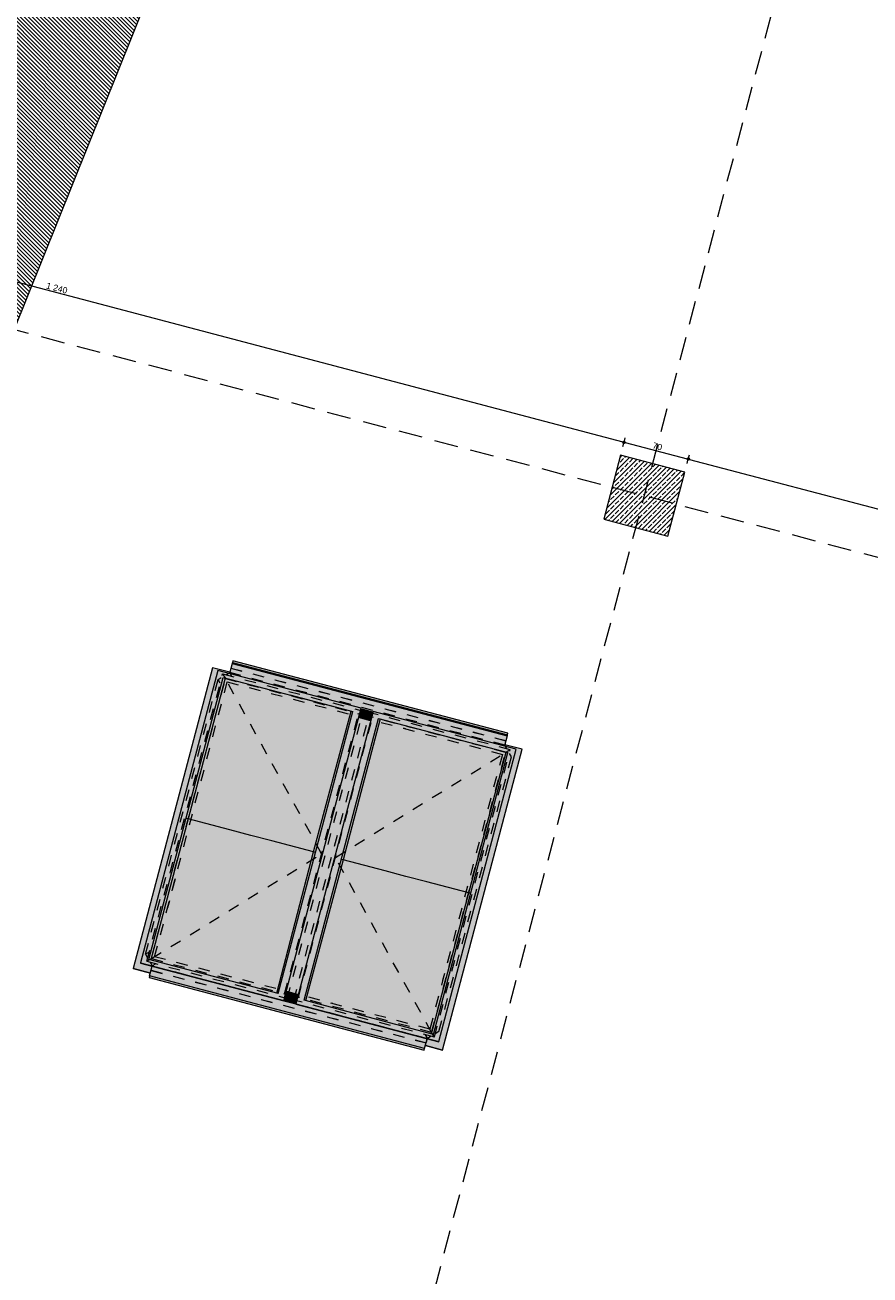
# Model space of a CAD drawing. Header units: millimetres. Extents: x -176817 to 18864955, y -12996033 to 201123.
# Tile 67 of 256: x 39932 to 48841, y 70148 to 83338. Entities that reach past the tile are written whole.
import ezdxf
from ezdxf.enums import TextEntityAlignment as Align

# ---------------------------------------------------------------- set-up
doc = ezdxf.new("R2010")
doc.units = ezdxf.units.MM
doc.header["$MEASUREMENT"] = 0
doc.linetypes.add('Przerywana', pattern=[240, 120, -120])
doc.linetypes.add('Przerywana długa', pattern=[390, 250, -140])
for name, color, linetype in [('213-A Wymiarowanie wewnętrzne', 7, 'Continuous'), ('232-A Klapy oddymiające', 7, 'Continuous'), ('232-A Klapy oddymiające podkład', 7, 'Continuous'), ('410-K Osie', 7, 'Continuous'), ('440-K Słupy', 7, 'Continuous'), ('842-G Opisy PW PZT', 7, 'Continuous')]:
    doc.layers.add(name, color=color, linetype=linetype)
doc.styles.add('STYL_AUTOMATYCZNY_4', font='arial.ttf')
doc.styles.add('STYL_AUTOMATYCZNY_8', font='ARIALN.TTF')
doc.dimstyles.new('STYL_AUTOMATYCZNY__3', dxfattribs={"dimtxt": 64.999998, "dimasz": 47.5, "dimexe": 0.18, "dimexo": 0.0625, "dimgap": 0, "dimtad": 1, "dimdec": 1, "dimlfac": 0.1, "dimzin": 0, "dimdsep": 46, "dimtxsty": 'STYL_AUTOMATYCZNY_4', "dimblk": 'ARROWHEAD_11', "dimblk1": 'ARROWHEAD_11', "dimblk2": 'ARROWHEAD_11', "dimcen": 0.09, "dimclrd": 30, "dimclre": 30, "dimclrt": 30, "dimazin": 0, "dimtfac": 1, "dimtdec": 4, "dimtmove": 0, "dimatfit": 3, "dimfxl": 0, "dimtolj": 1, "dimtzin": 0, "dimarcsym": 0})

# ---------------------------------------------------------------- blocks, each defined once
blk = doc.blocks.new('Słup_105_2', base_point=(46462, 78371))
at = {"layer": '440-K Słupy', "linetype": 'Continuous', "lineweight": 0, "true_color": 0x000000}
h = blk.add_hatch(dxfattribs=at)
h.set_pattern_fill('Beton_zbrojony_0002', color=18, style=0, pattern_type=2)
h.set_pattern_definition([(45, (0, 0), (-49.497475, 49.497475), []), (45, (-24.75, 24.75), (-49.497475, 49.497475), [52.5, -17.5])])
h.paths.add_polyline_path([(46034, 78122), (46711, 77943), (46889, 78620), (46213, 78799)])
at = {"layer": '440-K Słupy', "color": 7, "linetype": 'Continuous', "lineweight": 0, "flags": 128}
blk.add_lwpolyline([(46034, 78122), (46711, 77943), (46889, 78620), (46213, 78799)], close=True, dxfattribs=at)
blk = doc.blocks.new('Klapa mcr_PROLIGHT_DVP[270]_2', base_point=(43123, 74538))
at = {"layer": '232-A Klapy oddymiające', "linetype": 'Continuous', "lineweight": 0, "true_color": 0xffffff}
for points in [[(41957, 76496), (41911, 76556), (41073, 73382), (41392, 74354), (41590, 75107)], [(41151, 73442), (42023, 76453), (41965, 76527)], [(42090, 76500), (42092, 76508), (41911, 76556)], [(42090, 76500), (41911, 76556), (41957, 76496), (41965, 76527), (42088, 76495)], [(42023, 76453), (43388, 76093), (41965, 76527)], [(43388, 76093), (43475, 76129), (41965, 76527)], [(45016, 75836), (42117, 76601), (42088, 76495), (42551, 76373)], [(42117, 76601), (45019, 75846), (42119, 76611)], [(45016, 75836), (45019, 75846), (42117, 76601)], [(42119, 76611), (45023, 75864), (42124, 76629)], [(42119, 76611), (45019, 75846), (45023, 75864)], [(41238, 73478), (42023, 76453), (41151, 73442)], [(41651, 74960), (42044, 76447), (42042, 76448), (41912, 76031), (41631, 74965)], [(41651, 74960), (42092, 74844), (42054, 76445), (42044, 76447)], [(41912, 76031), (42042, 76448), (42023, 76453)], [(42723, 76268), (43388, 76093), (42023, 76453), (42023, 76453), (42044, 76447), (42054, 76445), (42713, 76271)], [(43388, 76093), (43388, 76093), (42035, 76450), (42074, 76440)], [(42092, 74844), (42702, 76274), (42054, 76445)], [(42313, 74786), (42707, 76272), (42702, 76274), (42092, 74844)], [(42313, 74786), (42534, 74728), (42713, 76271), (42707, 76272)], [(42534, 74728), (42975, 74611), (42723, 76268), (42713, 76271)], [(43602, 76095), (44988, 75730), (45016, 75836), (42551, 76373), (43475, 76129), (43473, 76123), (43600, 76089)], [(43371, 76097), (43354, 76102), (42723, 76268), (42975, 74611)], [(42661, 73043), (43475, 76129), (42603, 73118)], [(43475, 76129), (43388, 76093), (42603, 73118)], [(43589, 76047), (43597, 76077), (43470, 76110), (43461, 76078)], [(43470, 76110), (43597, 76077), (43600, 76088), (43473, 76122)], [(43600, 76088), (43600, 76089), (43473, 76123), (43473, 76122)], [(43660, 76021), (43602, 76095), (42788, 73010)], [(42875, 73046), (43660, 76021), (42788, 73010)], [(43363, 75192), (43576, 75996), (43449, 76030), (42896, 73936)], [(43117, 75067), (43388, 76093), (43371, 76097), (42975, 74611)], [(43288, 74528), (43676, 76017), (43674, 76017), (43566, 75667), (43267, 74533)], [(43729, 74412), (43686, 76014), (43676, 76017), (43288, 74528)], [(43576, 76000), (43577, 76001), (43450, 76035), (43449, 76033)], [(43576, 75996), (43576, 76000), (43449, 76033), (43449, 76030)], [(43450, 76035), (43577, 76002), (43580, 76014), (43496, 76037), (43453, 76048)], [(43577, 76001), (43577, 76002), (43450, 76035), (43450, 76035)], [(43453, 76048), (43580, 76015), (43589, 76047), (43461, 76078)], [(43453, 76048), (43580, 76015), (43580, 76015), (43453, 76048)], [(43580, 76015), (43580, 76015), (43453, 76048), (43453, 76048)], [(43496, 76037), (43580, 76014), (43580, 76015)], [(43674, 76017), (43660, 76021), (43566, 75667)], [(43660, 76021), (45024, 75661), (43602, 76095)], [(45111, 75697), (43602, 76095), (45024, 75661)], [(45024, 75661), (43660, 76021), (45024, 75661)], [(44356, 75837), (45012, 75664), (44973, 75674), (43660, 76021), (43660, 76021), (43676, 76017), (43686, 76014), (44345, 75840)], [(44335, 75843), (43686, 76014), (43729, 74412)], [(43949, 74354), (44340, 75842), (44335, 75843), (43729, 74412)], [(44170, 74296), (44345, 75840), (44340, 75842), (43949, 74354)], [(44170, 74296), (44611, 74179), (44356, 75837), (44345, 75840)], [(44356, 75837), (44611, 74179), (45004, 75666), (44973, 75674)], [(45173, 75695), (44992, 75743), (44988, 75730), (45111, 75697), (45103, 75666)], [(44297, 72612), (45111, 75697), (44239, 72686)], [(45111, 75697), (45024, 75661), (44239, 72686)], [(44260, 72617), (44335, 72521), (45173, 75695), (44854, 74723), (44736, 74276), (44296, 72608)], [(44611, 74179), (44753, 74635), (45024, 75661), (45004, 75666)], [(45173, 75695), (45103, 75666), (44887, 74847), (44854, 74723)], [(43363, 75192), (42896, 73936), (42685, 73135), (42812, 73102)], [(42995, 74605), (43117, 75067), (42975, 74611)], [(41238, 73478), (41259, 73472), (41651, 74960), (41510, 74507)], [(41907, 73301), (41651, 74960), (41259, 73472)], [(41510, 74507), (41651, 74960), (41631, 74965)], [(41917, 73299), (42092, 74844), (41651, 74960), (41907, 73301)], [(41922, 73297), (42313, 74786), (42092, 74844), (41917, 73299)], [(41928, 73296), (42534, 74728), (42313, 74786), (41922, 73297)], [(42576, 73125), (42534, 74728), (41928, 73296)], [(42586, 73122), (42975, 74611), (42534, 74728), (42576, 73125)], [(42588, 73122), (42696, 73471), (42995, 74605), (42975, 74611), (42586, 73122)], [(42891, 73042), (43288, 74528), (43145, 74072), (42875, 73046)], [(43539, 72871), (43288, 74528), (42891, 73042)], [(43288, 74528), (43267, 74533), (43145, 74072)], [(43549, 72868), (43729, 74412), (43288, 74528), (43539, 72871)], [(44632, 74173), (44753, 74635), (44611, 74179)], [(43555, 72866), (43949, 74354), (43729, 74412), (43549, 72868)], [(41073, 73382), (41186, 73429), (41150, 73438), (41151, 73442), (41308, 74036), (41392, 74354)], [(43560, 72865), (44170, 74296), (43949, 74354), (43555, 72866)], [(43560, 72865), (44208, 72694), (44170, 74296)], [(44208, 72694), (44219, 72691), (44611, 74179), (44170, 74296)], [(44351, 73111), (44632, 74173), (44611, 74179), (44219, 72691), (44220, 72691)], [(42661, 73043), (41238, 73478), (41151, 73442)], [(42661, 73043), (42603, 73118), (41238, 73478)], [(42696, 73471), (42588, 73122), (42603, 73118)], [(41254, 73334), (41273, 73406), (41186, 73429), (41073, 73382)], [(41254, 73334), (41254, 73334), (41073, 73382), (41073, 73382)], [(41150, 73438), (42660, 73040), (41151, 73442)], [(42660, 73040), (42661, 73043), (41151, 73442)], [(43927, 72596), (41615, 73315), (41273, 73406), (41246, 73303)], [(41241, 73285), (44141, 72520), (41242, 73285)], [(41242, 73285), (44141, 72520), (41246, 73303)], [(41242, 73285), (44141, 72520), (44141, 72520)], [(44146, 72538), (41246, 73303), (44141, 72520)], [(44146, 72538), (44173, 72640), (42787, 73006), (42787, 73007), (42660, 73041), (42660, 73040), (41615, 73315), (43927, 72596)], [(42791, 73023), (42799, 73053), (42673, 73089), (42664, 73057)], [(42799, 73053), (42807, 73085), (42680, 73119), (42673, 73089)], [(42757, 73098), (42681, 73119), (42680, 73119)], [(42807, 73085), (42811, 73099), (42684, 73132), (42681, 73119), (42757, 73098)], [(42684, 73133), (42811, 73100), (42812, 73102), (42685, 73135)], [(42811, 73100), (42811, 73100), (42684, 73133), (42684, 73133)], [(42684, 73133), (42811, 73100), (42811, 73100), (42684, 73133)], [(42811, 73099), (42811, 73100), (42684, 73133), (42684, 73133)], [(42811, 73099), (42811, 73099), (42684, 73133), (42684, 73132)], [(44239, 72686), (44351, 73111), (44220, 72691)], [(42787, 73008), (42791, 73021), (42674, 73052), (42663, 73053), (42660, 73042)], [(42787, 73008), (42660, 73042), (42660, 73041), (42787, 73007)], [(42674, 73052), (42664, 73055), (42663, 73053)], [(42791, 73022), (42791, 73023), (42664, 73057), (42664, 73056)], [(42791, 73022), (42664, 73056), (42664, 73055), (42791, 73021)], [(42787, 73006), (44296, 72608), (42788, 73010)], [(42788, 73010), (44297, 72612), (42875, 73046)], [(44296, 72608), (44297, 72612), (42788, 73010)], [(42875, 73046), (44297, 72612), (44239, 72686)], [(44154, 72569), (44335, 72521), (44156, 72577)], [(44335, 72521), (44154, 72569), (44154, 72569), (44335, 72521)], [(44335, 72521), (44260, 72617), (44173, 72640), (44156, 72577)]]:
    blk.add_hatch(color=7, dxfattribs=at).paths.add_polyline_path(points)
at = {"layer": '232-A Klapy oddymiające', "color": 7, "linetype": 'Continuous', "lineweight": 0}
for p, q in [((41911, 76556), (41073, 73382)), ((41965, 76527), (41151, 73442)), ((42092, 76508), (41911, 76556)), ((43475, 76129), (41965, 76527)), ((42117, 76601), (42088, 76495)), ((42119, 76611), (42117, 76601)), ((42117, 76601), (45016, 75836)), ((42124, 76629), (42119, 76611)), ((42119, 76611), (45019, 75846)), ((45023, 75864), (42124, 76629)), ((41238, 73478), (42023, 76453)), ((42044, 76447), (41651, 74960)), ((42023, 76453), (42044, 76447)), ((42023, 76453), (43388, 76093)), ((42723, 76268), (43388, 76093)), ((42661, 73043), (43475, 76129)), ((43597, 76077), (43470, 76110)), ((43600, 76088), (43473, 76122)), ((42603, 73118), (43388, 76093)), ((43602, 76095), (42788, 73010)), ((42875, 73046), (43660, 76021)), ((42975, 74611), (43371, 76097)), ((43676, 76017), (43288, 74528)), ((43449, 76033), (43576, 76000)), ((43576, 75996), (43449, 76030)), ((43577, 76002), (43450, 76035)), ((43580, 76015), (43453, 76048)), ((45111, 75697), (43602, 76095)), ((43660, 76021), (43676, 76017)), ((43660, 76021), (45024, 75661)), ((45016, 75836), (45019, 75846)), ((45019, 75846), (45023, 75864)), ((44356, 75837), (45024, 75661)), ((45016, 75836), (44988, 75730)), ((45173, 75695), (44992, 75743)), ((44239, 72686), (45024, 75661)), ((44297, 72612), (45111, 75697)), ((44335, 72521), (45173, 75695)), ((44611, 74179), (45004, 75666)), ((41651, 74960), (41259, 73472)), ((41651, 74960), (41631, 74965)), ((42092, 74844), (41651, 74960)), ((42313, 74786), (42092, 74844)), ((42534, 74728), (42313, 74786)), ((42975, 74611), (42534, 74728)), ((42586, 73122), (42975, 74611)), ((43288, 74528), (42891, 73042)), ((42995, 74605), (42975, 74611)), ((43288, 74528), (43267, 74533)), ((43729, 74412), (43288, 74528)), ((43949, 74354), (43729, 74412)), ((44170, 74296), (43949, 74354)), ((44611, 74179), (44170, 74296)), ((44219, 72691), (44611, 74179)), ((44632, 74173), (44611, 74179)), ((42603, 73118), (41238, 73478)), ((41254, 73334), (41073, 73382)), ((41073, 73382), (41254, 73334)), ((41073, 73382), (41073, 73382)), ((41151, 73442), (41150, 73438)), ((41150, 73438), (42660, 73040)), ((41151, 73442), (42661, 73043)), ((41246, 73303), (41273, 73406)), ((41242, 73285), (41241, 73285)), ((41241, 73285), (44141, 72520)), ((41246, 73303), (41242, 73285)), ((41242, 73285), (44141, 72520)), ((44146, 72538), (41246, 73303)), ((42807, 73085), (42680, 73119)), ((42811, 73099), (42684, 73133)), ((42684, 73133), (42811, 73100)), ((42811, 73099), (42684, 73132)), ((42812, 73102), (42685, 73135)), ((42660, 73040), (42661, 73043)), ((42660, 73042), (42787, 73008)), ((42664, 73057), (42791, 73023)), ((42788, 73010), (42787, 73006)), ((42787, 73006), (44296, 72608)), ((42788, 73010), (44297, 72612)), ((44239, 72686), (42875, 73046)), ((44146, 72538), (44173, 72640)), ((44335, 72521), (44154, 72569)), ((44154, 72569), (44335, 72521)), ((44296, 72608), (44297, 72612)), ((44141, 72520), (44146, 72538)), ((44141, 72520), (44141, 72520)), ((44335, 72521), (44335, 72521))]:
    blk.add_line(p, q, dxfattribs=at)
blk = doc.blocks.new('*D3030')
at = {"layer": '213-A Wymiarowanie wewnętrzne', "linetype": 'Continuous', "lineweight": 200}
for points in [[(34247, 82100), (34248, 82095), (34250, 82091), (34254, 82088), (34259, 82087), (34264, 82088), (34268, 82091), (34271, 82095), (34272, 82100), (34271, 82105), (34268, 82109), (34264, 82111), (34259, 82112), (34254, 82111), (34250, 82109), (34248, 82105)], [(46236, 78936), (46237, 78931), (46240, 78927), (46244, 78925), (46249, 78924), (46254, 78925), (46258, 78927), (46260, 78931), (46261, 78936), (46260, 78941), (46258, 78945), (46254, 78948), (46249, 78949), (46244, 78948), (46240, 78945), (46237, 78941)]]:
    blk.add_hatch(color=30, dxfattribs=at).paths.add_polyline_path(points)
at = {"layer": '213-A Wymiarowanie wewnętrzne', "color": 30, "linetype": 'Continuous', "lineweight": 0}
for p, q in [((34247, 82055), (34256, 82088)), ((34262, 82112), (34271, 82145)), ((34271, 82097), (46237, 78939)), ((46237, 78891), (46246, 78924)), ((46252, 78948), (46261, 78981))]:
    blk.add_line(p, q, dxfattribs=at)
for centre in [(34259, 82100), (46249, 78936)]:
    blk.add_circle(centre, 12.5, dxfattribs=at)
at = {"layer": '213-A Wymiarowanie wewnętrzne', "color": 30, "lineweight": 200, "insert": (40150, 80559), "char_height": 65, "attachment_point": 7, "rotation": 345.218, "style": 'STYL_AUTOMATYCZNY_4'}
blk.add_mtext('\\A1;{\\pql;\\fArial|b0|i0|c238|p0;\\W1.000000;1\xa0240}', dxfattribs=at)
blk = doc.blocks.new('ARROWHEAD_11')
at = {"color": 0, "linetype": 'Continuous', "lineweight": 0}
blk.add_line((0, 0), (-1, 0), dxfattribs=at)
at = {"color": 0, "linetype": 'Continuous', "lineweight": 0, "const_width": 0.25, "flags": 128}
blk.add_lwpolyline([(-0.125, 0, 1), (0.125, 0, 1)], format="xyb", close=True, dxfattribs=at)
blk = doc.blocks.new('*D3031')
at = {"layer": '213-A Wymiarowanie wewnętrzne', "linetype": 'Continuous', "lineweight": 200}
for points in [[(46236, 78936), (46237, 78931), (46240, 78927), (46244, 78925), (46249, 78924), (46254, 78925), (46258, 78927), (46260, 78931), (46261, 78936), (46260, 78941), (46258, 78945), (46254, 78948), (46249, 78949), (46244, 78948), (46240, 78945), (46237, 78941)], [(46913, 78757), (46914, 78753), (46917, 78749), (46921, 78746), (46926, 78745), (46930, 78746), (46935, 78749), (46937, 78753), (46938, 78757), (46937, 78762), (46935, 78766), (46930, 78769), (46926, 78770), (46921, 78769), (46917, 78766), (46914, 78762)]]:
    blk.add_hatch(color=30, dxfattribs=at).paths.add_polyline_path(points)
at = {"layer": '213-A Wymiarowanie wewnętrzne', "color": 30, "linetype": 'Continuous', "lineweight": 0}
for p, q in [((46261, 78933), (46914, 78761)), ((46929, 78770), (46938, 78803)), ((46914, 78712), (46922, 78745))]:
    blk.add_line(p, q, dxfattribs=at)
blk.add_circle((46926, 78757), 12.5, dxfattribs=at)
at = {"layer": '213-A Wymiarowanie wewnętrzne', "color": 30, "lineweight": 200, "insert": (46543, 78872), "char_height": 65, "attachment_point": 7, "rotation": 345.218, "style": 'STYL_AUTOMATYCZNY_4'}
blk.add_mtext('\\A1;{\\pql;\\fArial|b0|i0|c238|p0;\\W1.000000;70}', dxfattribs=at)
blk = doc.blocks.new('*D3032')
at = {"layer": '213-A Wymiarowanie wewnętrzne', "linetype": 'Continuous', "lineweight": 200}
for points in [[(46913, 78757), (46914, 78753), (46917, 78749), (46921, 78746), (46926, 78745), (46930, 78746), (46935, 78749), (46937, 78753), (46938, 78757), (46937, 78762), (46935, 78766), (46930, 78769), (46926, 78770), (46921, 78769), (46917, 78766), (46914, 78762)], [(61707, 74854), (61708, 74849), (61710, 74845), (61715, 74842), (61719, 74841), (61724, 74842), (61728, 74845), (61731, 74849), (61732, 74854), (61731, 74859), (61728, 74863), (61724, 74865), (61719, 74866), (61715, 74865), (61710, 74863), (61708, 74859)]]:
    blk.add_hatch(color=30, dxfattribs=at).paths.add_polyline_path(points)
at = {"layer": '213-A Wymiarowanie wewnętrzne', "color": 30, "linetype": 'Continuous', "lineweight": 0}
for p, q in [((46938, 78754), (61707, 74857)), ((61707, 74808), (61716, 74842)), ((61722, 74866), (61731, 74899))]:
    blk.add_line(p, q, dxfattribs=at)
blk.add_circle((61719, 74854), 12.5, dxfattribs=at)
at = {"layer": '213-A Wymiarowanie wewnętrzne', "color": 30, "lineweight": 200, "insert": (54218, 76847), "char_height": 65, "attachment_point": 7, "rotation": 345.218, "style": 'STYL_AUTOMATYCZNY_4'}
blk.add_mtext('\\A1;{\\pql;\\fArial|b0|i0|c238|p0;\\W1.000000;1\xa0530}', dxfattribs=at)
blk = doc.blocks.new('Standardowy znacznik osi[631]_2', base_point=(30552, 18078))
at = {"layer": '410-K Osie', "color": 5, "linetype": 'Przerywana długa', "lineweight": 0}
blk.add_line((31317, 20978), (52342, 100655), dxfattribs=at)
at = {"layer": '410-K Osie', "color": 7, "lineweight": 0, "style": 'STYL_AUTOMATYCZNY_8'}
for tag, p in [('AC_MarkerText_1_1', (53160, 103725)), ('AC_MarkerText_1_0', (30541, 18006))]:
    blk.add_attdef(tag, text='', height=100, rotation=345.218, dxfattribs=at).set_placement(p, align=Align.TOP_CENTER)
blk = doc.blocks.new('Standardowy znacznik osi[634]_2', base_point=(28528, 83103))
at = {"layer": '410-K Osie', "color": 5, "linetype": 'Przerywana długa', "lineweight": 0}
blk.add_line((31429, 82338), (265450, 20586), dxfattribs=at)
at = {"layer": '410-K Osie', "color": 7, "lineweight": 0, "style": 'STYL_AUTOMATYCZNY_8'}
for tag, p in [('AC_MarkerText_1_0', (28428, 83183)), ('AC_MarkerText_1_1', (268492, 19837))]:
    blk.add_attdef(tag, text='', height=100, rotation=345.218, dxfattribs=at).set_placement(p, align=Align.TOP_CENTER)

msp = doc.modelspace()

# ---------------------------------------------------------------- hatches: boundary and pattern name
at = {"layer": '842-G Opisy PW PZT', "linetype": 'Continuous', "lineweight": 0, "true_color": 0xe8e8e8}
h = msp.add_hatch(dxfattribs=at)
h.set_pattern_fill('Pasy_0002', color=254, style=0, pattern_type=2)
h.set_pattern_definition([(134.93251, (101839.315, 70594.414), (21.238177, 21.188201), [])])
h.paths.add_polyline_path([(20311.76, 31594.87), (37993.06, 98601.3), (172924.44, 62996.33), (42984.58, 88008.54)])

# ---------------------------------------------------------------- linework, layer by layer
at = {"layer": '232-A Klapy oddymiające podkład', "color": 7, "linetype": 'Przerywana', "lineweight": 0}
for p, q in [((42103.01, 76552.3), (42090.25, 76503.95)), ((42102.69, 76551.09), (45003.39, 75785.67)), ((42103.01, 76552.3), (45003.71, 75786.88)), ((41202.62, 73532.06), (41968.05, 76432.78)), ((41216.28, 73458.18), (42016.38, 76490.31)), ((41265.16, 73486.65), (42044.85, 76441.42)), ((41968.05, 76432.78), (42002.21, 76452.68)), ((41990.86, 76393.6), (41968.05, 76432.78)), ((42016.38, 76490.31), (43498.56, 76099.2)), ((42016.38, 76490.31), (42044.85, 76441.42)), ((42044.85, 76441.42), (43449.67, 76070.73)), ((42051.1, 76481.15), (42090.25, 76503.95)), ((44990.96, 75738.53), (42090.25, 76503.95)), ((42113.06, 76464.8), (42090.25, 76503.95)), ((42669.98, 73115.95), (43449.67, 76070.73)), ((42698.45, 73067.07), (43498.56, 76099.2)), ((42766.21, 73049.19), (43566.31, 76081.32)), ((42815.09, 73077.66), (43594.78, 76032.44)), ((43449.67, 76070.73), (43498.56, 76099.2)), ((43562.04, 76065.16), (43494.29, 76083.04)), ((43562.36, 76066.37), (43494.61, 76084.25)), ((45048.48, 75690.21), (43566.31, 76081.32)), ((43594.78, 76032.44), (43566.31, 76081.32)), ((44999.6, 75661.74), (43594.78, 76032.44)), ((44025.51, 75993.29), (44025.56, 75993.27)), ((43942.54, 75911.76), (43924.57, 75916.5)), ((43942.54, 75911.76), (43942.59, 75911.74)), ((45003.71, 75786.88), (44990.96, 75738.53)), ((45013.77, 75699.37), (44990.96, 75738.53)), ((44219.91, 72706.96), (44999.6, 75661.74)), ((44248.38, 72658.08), (45048.48, 75690.21)), ((44296.72, 72715.61), (45062.14, 75616.32)), ((45048.48, 75690.21), (44999.6, 75661.74)), ((45062.14, 75616.32), (45042.24, 75650.49)), ((41515.88, 74327.26), (41434.94, 74020.52)), ((41515.88, 74327.26), (41515.93, 74327.25)), ((41359.52, 74126.64), (41359.57, 74126.63)), ((41241.8, 73554.88), (41202.62, 73532.06)), ((41202.62, 73532.06), (41225.44, 73492.89)), ((41216.28, 73458.18), (41265.16, 73486.65)), ((41265.16, 73486.65), (42669.98, 73115.95)), ((44416.59, 73561.84), (44335.65, 73255.1)), ((44416.59, 73561.84), (44416.64, 73561.82)), ((41216.28, 73458.18), (42698.45, 73067.07)), ((41250.99, 73449.02), (41273.8, 73409.86)), ((41261.04, 73361.51), (41273.8, 73409.86)), ((41261.04, 73361.51), (44161.74, 72596.09)), ((41261.36, 73362.72), (44162.06, 72597.3)), ((41312.96, 73432.67), (41273.8, 73409.86)), ((41273.8, 73409.86), (44174.51, 72644.44)), ((44336.16, 73257.03), (44336.21, 73257.02)), ((44453.61, 73310.19), (44453.66, 73310.18)), ((42669.98, 73115.95), (42698.45, 73067.07)), ((42770.15, 73064.14), (42702.4, 73082.01)), ((42770.47, 73065.35), (42702.72, 73083.22)), ((42815.09, 73077.66), (42766.21, 73049.19)), ((44219.91, 72706.96), (42815.09, 73077.66)), ((44248.38, 72658.08), (42766.21, 73049.19)), ((43177.12, 73011.04), (43159.15, 73015.79)), ((43161.08, 73015.28), (43161.13, 73015.26)), ((43177.12, 73011.04), (43177.17, 73011.03)), ((44386.57, 73056.15), (44386.62, 73056.14)), ((43209.06, 72899.19), (43209.11, 72899.18)), ((44151.7, 72683.59), (44174.51, 72644.44)), ((44248.38, 72658.08), (44219.91, 72706.96)), ((44296.72, 72715.61), (44257.54, 72692.79)), ((44161.74, 72596.09), (44174.51, 72644.44)), ((44213.67, 72667.24), (44174.51, 72644.44))]:
    msp.add_line(p, q, dxfattribs=at)
for points in [[(41265.16, 73486.65), (43059.83, 74593.34), (42044.85, 76441.42)], [(44219.91, 72706.96), (43204.93, 74555.05), (44999.6, 75661.74)]]:
    msp.add_lwpolyline(points, dxfattribs=at)
msp.add_lwpolyline([(42064.74, 76407.26), (44965.45, 75641.84), (44200.02, 72741.13), (41299.31, 73506.55)], close=True, dxfattribs=at)
at = {"layer": '842-G Opisy PW PZT', "color": 9, "linetype": 'Continuous', "lineweight": 0, "flags": 128}
msp.add_lwpolyline([(20311.76, 31594.87), (37993.06, 98601.3), (172924.44, 62996.33), (42984.58, 88008.54)], close=True, dxfattribs=at)

# ---------------------------------------------------------------- block references
at = {"layer": '232-A Klapy oddymiające', "color": 7, "linetype": 'Continuous', "lineweight": 0}
msp.add_blockref('Klapa mcr_PROLIGHT_DVP[270]_2', (43122.94, 74538.41), dxfattribs=at)
at = {"layer": '410-K Osie', "color": 5, "linetype": 'Continuous', "lineweight": 0}
for name, p in [('Standardowy znacznik osi[631]_2', (30551.82, 18077.63)), ('Standardowy znacznik osi[634]_2', (28528.31, 83103.23))]:
    msp.add_blockref(name, p, dxfattribs=at)
at = {"layer": '440-K Słupy', "color": 7, "lineweight": 0}
msp.add_blockref('Słup_105_2', (46461.73, 78371.05), dxfattribs=at)

# ---------------------------------------------------------------- dimensions: what is measured, and where the dimension line sits
at = {"layer": '213-A Wymiarowanie wewnętrzne', "color": 30, "linetype": 'Continuous', "lineweight": 200}
for base, p1, p2, picture, middle in [((46248.84, 78936.09), (34210.25, 81914.18), (46212.61, 78798.77), '*D3030', (40265.62, 80561.97)), ((46925.68, 78757.49), (46212.61, 78798.77), (46889.44, 78620.17), '*D3031', (46598.76, 78890.81)), ((61719.3, 74853.82), (46889.44, 78620.17), (61683.07, 74716.5), '*D3032', (54334.07, 76849.66))]:
    dim = msp.add_linear_dim(base=base, p1=p1, p2=p2, angle=345.218034, dimstyle='STYL_AUTOMATYCZNY__3', dxfattribs=at)
    dim.commit()
    dim.dimension.update_dxf_attribs({"geometry": picture, "text_midpoint": middle, "dimtype": 160, "text_rotation": 345.218034})

doc.saveas('drawing.dxf')
